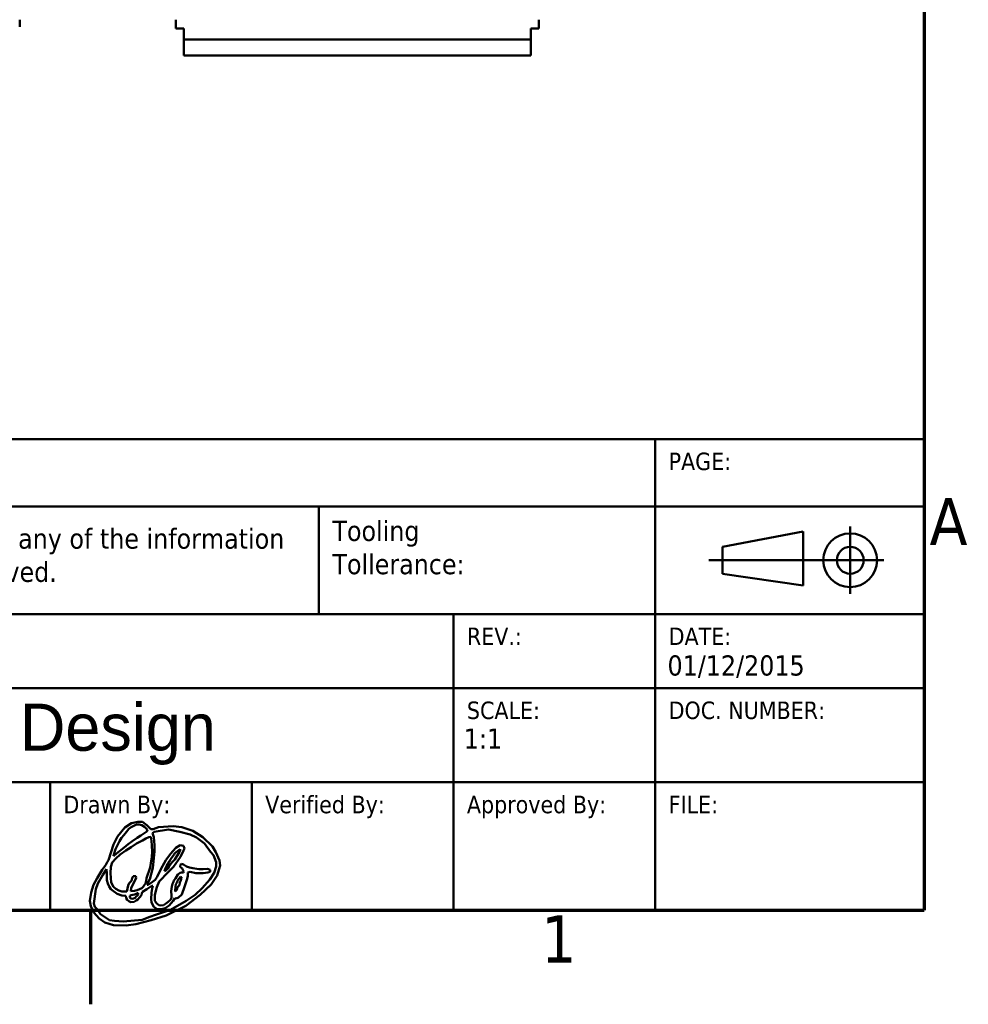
# Model space of a CAD drawing. Header units: millimetres. Extents: x -8 to 1688, y -8 to 1196.
# Tile 9 of 12: x 1379 to 1661, y 4 to 297. Entities that reach past the tile are written whole.
import ezdxf
from ezdxf.enums import TextEntityAlignment as Align

# ---------------------------------------------------------------- set-up
doc = ezdxf.new("R2010")
doc.units = ezdxf.units.MM
doc.header["$LTSCALE"] = 4
for name, color, linetype, lineweight in [('Bordo (ISO)', 7, 'Continuous', 70), ('Simbolo (ISO)', 7, 'Continuous', 25), ('Titolo (ISO)', 7, 'Continuous', 50), ('Visibile (ISO)', 7, 'Continuous', 50)]:
    doc.layers.add(name, color=color, linetype=linetype, lineweight=lineweight)
doc.styles.add('Stile testo106', font='tahoma.ttf')
doc.styles.add('Stile testo39', font='tahoma.ttf')
doc.styles.add('Stile testo96', font='txt')
doc.styles.add('Stile testo97', font='txt')
doc.styles.add('Testo nota (ISO)', font='tahoma.ttf')

# ---------------------------------------------------------------- blocks, each defined once
blk = doc.blocks.new('Bordi adel')
at = {"layer": 'Bordo (ISO)'}
for p, q in [((412, 289), (412, 8)), ((8, 8), (412, 8)), ((350, 8), (350, 1))]:
    blk.add_line(p, q, dxfattribs=at)
at = {"layer": 'Simbolo (ISO)', "char_height": 3.5, "style": 'Testo nota (ISO)'}
for s, insert, attachment_point in [('A', (412.4, 36.875), 4), ('1', (384.833, 7.6), 2)]:
    blk.add_mtext(s, dxfattribs=dict(at, insert=insert, attachment_point=attachment_point))
blk = doc.blocks.new('Cartigli ADEL system')
at = {"layer": 'Titolo (ISO)'}
for p, q in [((102.567, 128.891), (222.567, 128.891)), ((102.567, 128.891), (202.567, 128.891)), ((202.567, 128.891), (222.567, 128.891)), ((202.567, 123.891), (202.567, 128.891)), ((202.567, 128.891), (202.567, 123.891)), ((222.567, 128.891), (222.567, 93.891)), ((222.567, 128.891), (222.567, 123.891)), ((202.567, 123.891), (102.567, 123.891)), ((102.567, 123.891), (177.567, 123.891)), ((202.567, 123.891), (177.567, 123.891)), ((177.567, 123.891), (177.567, 115.891)), ((177.567, 123.891), (177.567, 115.891)), ((222.567, 123.891), (202.567, 123.891)), ((202.567, 123.891), (222.567, 123.891)), ((202.567, 115.891), (202.567, 123.891)), ((202.567, 115.891), (202.567, 123.891)), ((222.567, 123.891), (222.567, 115.891)), ((217.067, 122.391), (217.067, 117.391)), ((207.567, 120.891), (213.567, 122.017)), ((213.567, 122.017), (213.567, 118.017)), ((207.567, 118.891), (207.567, 120.891)), ((206.567, 119.891), (214.567, 119.891)), ((214.567, 119.891), (219.567, 119.891)), ((213.567, 118.017), (207.567, 118.891)), ((177.567, 115.891), (102.567, 115.891)), ((102.567, 115.891), (187.567, 115.891)), ((177.567, 115.891), (202.567, 115.891)), ((202.567, 115.891), (187.567, 115.891)), ((187.567, 115.891), (187.567, 110.391)), ((187.567, 115.891), (187.567, 110.391)), ((222.567, 115.891), (202.567, 115.891)), ((202.567, 115.891), (222.567, 115.891)), ((202.567, 110.391), (202.567, 115.891)), ((202.567, 110.391), (202.567, 115.891)), ((222.567, 115.891), (222.567, 110.391)), ((187.567, 110.391), (102.567, 110.391)), ((102.567, 110.391), (187.567, 110.391)), ((202.567, 110.391), (187.567, 110.391)), ((187.567, 110.391), (187.567, 103.391)), ((187.567, 110.391), (202.567, 110.391)), ((187.567, 110.391), (187.567, 103.391)), ((202.567, 110.391), (222.567, 110.391)), ((202.567, 103.391), (202.567, 110.391)), ((222.567, 110.391), (202.567, 110.391)), ((202.567, 103.391), (202.567, 110.391)), ((222.567, 110.391), (222.567, 103.391)), ((187.567, 103.391), (102.567, 103.391)), ((172.567, 103.391), (157.567, 103.391)), ((157.567, 103.391), (157.567, 93.891)), ((187.567, 103.391), (172.567, 103.391)), ((172.567, 103.391), (172.567, 93.891)), ((172.567, 93.891), (172.567, 103.391)), ((202.567, 103.391), (187.567, 103.391)), ((187.567, 103.391), (187.567, 93.891)), ((187.567, 93.891), (187.567, 103.391)), ((187.567, 103.391), (202.567, 103.391)), ((222.567, 103.391), (202.567, 103.391)), ((202.567, 103.391), (222.567, 103.391)), ((202.567, 93.891), (202.567, 103.391)), ((202.567, 93.891), (202.567, 103.391)), ((222.567, 103.391), (222.567, 93.891)), ((222.567, 93.891), (102.567, 93.891)), ((157.567, 93.891), (172.567, 93.891)), ((172.567, 93.891), (187.567, 93.891)), ((187.567, 93.891), (202.567, 93.891)), ((222.567, 93.891), (202.567, 93.891))]:
    blk.add_line(p, q, dxfattribs=at)
for radius in [2, 1]:
    blk.add_circle((217.067, 119.891), radius, dxfattribs=at)
at = {"layer": 'Titolo (ISO)', "char_height": 1.3, "attachment_point": 1, "style": 'Testo nota (ISO)'}
for s, insert in [('\\fTahoma|b0|i0;\\H1.3000;PAGE:', (203.567, 127.891)), ('\\fTahoma|b0|i0;\\H1.3000;REV.:', (188.567, 114.891)), ('\\fTahoma|b0|i0;\\H1.3000;DATE:', (203.567, 114.891)), ('\\fTahoma|b0|i0;\\H1.3000;SCALE:', (188.567, 109.391)), ('\\fTahoma|b0|i0;\\H1.3000;DOC. NUMBER:', (203.567, 109.391)), ('\\fTahoma|b0|i0;\\H1.3000;Verified By:', (173.567, 102.391)), ('\\fTahoma|b0|i0;\\H1.3000;Approved By:', (188.567, 102.391)), ('\\fTahoma|b0|i0;\\H1.3000;Drawn By:', (158.567, 102.391)), ('\\fTahoma|b0|i0;\\H1.3000;FILE:', (203.567, 102.391))]:
    blk.add_mtext(s, dxfattribs=dict(at, insert=insert))
at = {"layer": 'Titolo (ISO)', "char_height": 1.5, "attachment_point": 1, "line_spacing_factor": 0.987884, "style": 'Testo nota (ISO)'}
for s, insert, width in [('\\fTahoma|b0|i0;\\H1.5000;Tooling\\PTollerance:', (178.567, 122.824), 20.2373), ('\\fTahoma|b0|i0;\\H1.5000;Any disclosure, use or duplication of this document or of any of the information contained herein is expressly prohibited. All rights reserved.', (104.567, 122.253), 72.265)]:
    blk.add_mtext(s, dxfattribs=dict(at, insert=insert, width=width))
at = {"layer": 'Titolo (ISO)'}
for tag, height, style, p in [('Materiale', 2.5, 'Stile testo39', (124.567, 127.891)), ('Pagina', 1.5, 'Stile testo106', (209.567, 127.891)), ('Tolleranza', 1.5, 'Stile testo106', (190.067, 120.891)), ('Revisione', 1.5, 'Stile testo106', (188.567, 112.891)), ('N._Documento', 1.5, 'Stile testo106', (203.567, 107.391)), ('Disegnatore', 1.5, 'Stile testo106', (158.567, 99.891)), ('Verifica', 1.5, 'Stile testo106', (173.567, 99.891)), ('Approvazione', 1.5, 'Stile testo106', (188.567, 99.891)), ('File', 1.5, 'Stile testo106', (203.567, 99.891))]:
    blk.add_attdef(tag, text='', height=height, dxfattribs=dict(at, style=style)).set_placement(p, align=Align.TOP_LEFT)
for tag, p, height, style in [('Descrizione_001', (117.455, 112.342), 2.5, 'Stile testo96'), ('Data_001', (203.484, 111.324), 1.5, 'Stile testo106'), ('Titolo_001', (112.41, 105.734), 3.5, 'Stile testo97'), ('Scala_001', (188.339, 105.886), 1.5, 'Stile testo106')]:
    blk.add_attdef(tag, p, '', height=height, dxfattribs=dict(at, style=style))

msp = doc.modelspace()

# ---------------------------------------------------------------- linework, layer by layer
at = {"layer": 'Visibile (ISO)'}
for p, q in [((1378.977, 296.685), (1378.977, 294.56)), ((1425.402, 294.03), (1425.402, 296.685)), ((1533.402, 294.03), (1533.402, 296.685)), ((1425.402, 294.03), (1427.802, 294.03)), ((1427.802, 290.83), (1427.802, 294.03)), ((1533.402, 294.03), (1531.002, 294.03)), ((1531.002, 290.83), (1531.002, 294.03)), ((1531.002, 290.83), (1427.802, 290.83)), ((1427.802, 286.03), (1427.802, 290.83)), ((1531.002, 286.03), (1531.002, 290.83)), ((1531.002, 286.03), (1427.802, 286.03)), ((1408.024, 53.844), (1410.271, 56.572)), ((1410.271, 56.572), (1412.27, 57.847)), ((1410.795, 55.28), (1411.403, 56.12)), ((1411.403, 56.12), (1412.104, 56.65)), ((1412.104, 56.65), (1413.131, 57.148)), ((1412.27, 57.847), (1414.099, 58.272)), ((1413.131, 57.148), (1413.765, 57.413)), ((1413.765, 57.413), (1414.475, 57.4)), ((1414.099, 58.272), (1415.503, 58.272)), ((1414.475, 57.4), (1415.352, 57.266)), ((1415.352, 57.266), (1416.058, 56.789)), ((1415.503, 58.272), (1416.842, 57.21)), ((1416.058, 56.789), (1416.687, 56.135)), ((1416.687, 56.135), (1417, 55.817)), ((1417, 55.817), (1416.841, 55.375)), ((1416.842, 57.21), (1418.012, 56.041)), ((1418.012, 56.041), (1418.714, 56.041)), ((1418.714, 56.041), (1420.309, 56.679)), ((1419.004, 55.24), (1423.247, 55.931)), ((1420.309, 56.679), (1424.629, 56.988)), ((1423.247, 55.931), (1426.568, 55.313)), ((1424.629, 56.988), (1427.166, 56.623)), ((1427.166, 56.623), (1430.499, 55.549)), ((1406.859, 51.531), (1408.024, 53.844)), ((1408.646, 52.463), (1409.284, 53.474)), ((1409.284, 53.474), (1409.939, 54.315)), ((1409.939, 54.315), (1410.795, 55.28)), ((1413.886, 53.478), (1412.37, 52.358)), ((1413.771, 51.775), (1415.527, 52.704)), ((1415.007, 54.224), (1413.886, 53.478)), ((1416.841, 55.375), (1415.007, 54.224)), ((1415.527, 52.704), (1416.491, 53.306)), ((1416.491, 53.306), (1417.438, 53.685)), ((1417.438, 53.685), (1417.954, 53.753)), ((1417.954, 53.753), (1418.176, 52.569)), ((1418.494, 54.916), (1419.004, 55.24)), ((1418.842, 53.713), (1418.494, 54.916)), ((1419.073, 51.284), (1418.842, 53.713)), ((1426.568, 55.313), (1429.707, 54.479)), ((1429.707, 54.479), (1431.544, 53.578)), ((1430.499, 55.549), (1433.495, 53.698)), ((1431.544, 53.578), (1433.919, 51.793)), ((1433.495, 53.698), (1436.366, 50.938)), ((1405.392, 46.867), (1406.859, 51.531)), ((1406.964, 48.541), (1407.473, 50.092)), ((1407.473, 50.092), (1408.646, 52.463)), ((1410.052, 50.575), (1407.821, 48.866)), ((1411.205, 51.589), (1410.052, 50.575)), ((1410.587, 49.711), (1412.171, 50.743)), ((1412.37, 52.358), (1411.205, 51.589)), ((1412.171, 50.743), (1413.771, 51.775)), ((1418.176, 52.569), (1418.332, 51.158)), ((1418.332, 51.158), (1418.378, 49.313)), ((1419.073, 49.41), (1419.073, 51.284)), ((1425.448, 50.518), (1423.846, 48.757)), ((1426.685, 51.273), (1425.448, 50.518)), ((1425.914, 49.481), (1426.268, 49.776)), ((1426.268, 49.776), (1426.759, 50.123)), ((1427.697, 51.104), (1426.685, 51.273)), ((1426.759, 50.123), (1426.753, 49.756)), ((1428.034, 50.35), (1427.697, 51.104)), ((1427.719, 49.687), (1428.034, 50.35)), ((1433.919, 51.793), (1435.718, 49.356)), ((1436.366, 50.938), (1437.308, 49.222)), ((1405.048, 46.205), (1405.392, 46.867)), ((1406.458, 46.104), (1407.626, 47.303)), ((1407.821, 48.866), (1406.921, 48.01)), ((1406.921, 48.01), (1406.964, 48.541)), ((1407.626, 47.303), (1408.866, 48.541)), ((1408.866, 48.541), (1410.587, 49.711)), ((1418.268, 47.827), (1417.949, 45.978)), ((1418.378, 49.313), (1418.268, 47.827)), ((1418.557, 44.524), (1419.073, 49.41)), ((1422.426, 46.858), (1421.007, 44.203)), ((1423.846, 48.757), (1422.426, 46.858)), ((1423.482, 46.398), (1423.838, 47.037)), ((1423.838, 47.037), (1424.255, 47.683)), ((1424.255, 47.683), (1424.931, 48.558)), ((1425.093, 47.011), (1424.38, 46.291)), ((1424.699, 44.856), (1426.808, 47.843)), ((1424.931, 48.558), (1425.003, 48.846)), ((1425.003, 48.846), (1425.475, 49.232)), ((1426.525, 49.358), (1425.093, 47.011)), ((1425.475, 49.232), (1425.914, 49.481)), ((1426.753, 49.756), (1426.525, 49.358)), ((1426.808, 47.843), (1427.719, 49.687)), ((1435.718, 49.356), (1436.665, 48.362)), ((1436.665, 48.362), (1437.416, 46.264)), ((1437.308, 49.222), (1438.402, 46.712)), ((1401.984, 41.535), (1403.473, 43.994)), ((1403.473, 43.994), (1404.605, 45.487)), ((1403.71, 42.465), (1404.753, 44.182)), ((1404.605, 45.487), (1405.048, 46.205)), ((1404.753, 44.182), (1404.858, 42.993)), ((1405.997, 42.997), (1406.094, 44.89)), ((1406.094, 44.89), (1406.458, 46.104)), ((1417.805, 44.701), (1416.716, 41.45)), ((1417.665, 41.172), (1418.557, 44.524)), ((1417.949, 45.978), (1417.805, 44.701)), ((1421.007, 44.203), (1419.862, 41.847)), ((1422.02, 43.572), (1422.246, 44.196)), ((1422.246, 44.196), (1422.672, 45.097)), ((1423.02, 44.406), (1422.411, 43.82)), ((1422.672, 45.097), (1423.482, 46.398)), ((1423.373, 44.886), (1423.02, 44.406)), ((1423.182, 43.318), (1424.699, 44.856)), ((1423.748, 45.472), (1423.373, 44.886)), ((1424.38, 46.291), (1423.748, 45.472)), ((1426.784, 45.565), (1426.732, 44.85)), ((1426.732, 44.85), (1427.308, 44.354)), ((1427.146, 45.786), (1426.784, 45.565)), ((1427.695, 45.576), (1427.146, 45.786)), ((1427.308, 44.354), (1427.63, 43.808)), ((1428.582, 45.005), (1427.695, 45.576)), ((1429.516, 44.655), (1428.582, 45.005)), ((1430.434, 44.488), (1429.516, 44.655)), ((1432.227, 44.219), (1430.434, 44.488)), ((1433.512, 44.219), (1432.227, 44.219)), ((1434.797, 44.249), (1433.512, 44.219)), ((1435.633, 43.95), (1434.797, 44.249)), ((1435.626, 43.419), (1435.633, 43.95)), ((1437.399, 44.989), (1436.795, 43.128)), ((1437.416, 46.264), (1437.399, 44.989)), ((1438.61, 45.221), (1437.753, 42.304)), ((1438.402, 46.712), (1438.61, 45.221)), ((1400.901, 39.56), (1401.984, 41.535)), ((1402.236, 39.883), (1403.71, 42.465)), ((1404.858, 42.993), (1404.858, 40.909)), ((1406.143, 40.255), (1405.997, 42.997)), ((1412.462, 41.534), (1412.192, 40.683)), ((1412.766, 42.097), (1412.462, 41.534)), ((1413.569, 42.131), (1412.766, 42.097)), ((1413.184, 40.7), (1413.614, 41.584)), ((1413.614, 41.584), (1413.569, 42.131)), ((1416.716, 41.45), (1416.555, 40.557)), ((1417.206, 40.337), (1417.665, 41.172)), ((1419.289, 41.023), (1418.099, 40.131)), ((1419.862, 41.847), (1419.289, 41.023)), ((1420.45, 40.548), (1423.182, 43.318)), ((1422.411, 43.82), (1422.02, 43.572)), ((1425.306, 41.427), (1424.865, 40.76)), ((1425.984, 42.63), (1425.306, 41.427)), ((1425.884, 40.731), (1426.357, 41.298)), ((1426.665, 43.072), (1425.984, 42.63)), ((1426.357, 41.298), (1426.782, 41.862)), ((1427.143, 43.164), (1426.665, 43.072)), ((1426.782, 41.862), (1427.067, 41.789)), ((1427.028, 41.153), (1426.894, 40.76)), ((1427.067, 41.789), (1427.028, 41.153)), ((1427.654, 43.146), (1427.143, 43.164)), ((1427.63, 43.808), (1427.812, 43.463)), ((1427.812, 43.463), (1427.654, 43.146)), ((1428.002, 38.877), (1428.714, 41.044)), ((1428.714, 41.044), (1429.034, 42.052)), ((1428.966, 43.22), (1429.67, 43.413)), ((1429.034, 42.052), (1428.966, 43.22)), ((1429.67, 43.413), (1431.411, 43.005)), ((1431.411, 43.005), (1433.584, 42.982)), ((1435.503, 41.083), (1433.278, 38.551)), ((1433.584, 42.982), (1434.962, 43.192)), ((1434.962, 43.192), (1435.626, 43.419)), ((1436.795, 43.128), (1435.503, 41.083)), ((1437.753, 42.304), (1435.889, 39.634)), ((1400.207, 37.241), (1400.901, 39.56)), ((1401.069, 33.975), (1401.593, 38.255)), ((1401.593, 38.255), (1402.236, 39.883)), ((1404.858, 40.909), (1405.231, 39.9)), ((1405.231, 39.9), (1405.636, 39.025)), ((1405.636, 39.025), (1406.126, 38.243)), ((1406.126, 38.243), (1406.88, 37.669)), ((1406.92, 38.969), (1406.143, 40.255)), ((1407.577, 38.338), (1406.92, 38.969)), ((1408.423, 37.857), (1407.577, 38.338)), ((1411.003, 38.447), (1410.816, 37.547)), ((1411.26, 39.269), (1411.003, 38.447)), ((1411.575, 40.034), (1411.26, 39.269)), ((1412.192, 40.683), (1411.575, 40.034)), ((1412.022, 37.644), (1412.127, 38.552)), ((1412.127, 38.552), (1412.746, 39.86)), ((1412.746, 39.86), (1413.184, 40.7)), ((1414.651, 38.243), (1413.9, 37.957)), ((1415.303, 38.484), (1414.651, 38.243)), ((1415.706, 38.931), (1415.303, 38.484)), ((1415.556, 37.47), (1416.808, 38.193)), ((1416.063, 39.503), (1415.706, 38.931)), ((1416.403, 39.931), (1416.063, 39.503)), ((1416.555, 40.557), (1416.403, 39.931)), ((1416.808, 38.193), (1418.289, 39.228)), ((1416.885, 39.49), (1417.206, 40.337)), ((1417.229, 39.49), (1416.885, 39.49)), ((1418.099, 40.131), (1417.229, 39.49)), ((1418.433, 38.416), (1418.178, 37.143)), ((1418.289, 39.228), (1418.624, 39.228)), ((1418.624, 39.228), (1418.433, 38.416)), ((1419.167, 36.537), (1419.727, 38.819)), ((1419.727, 38.819), (1420.45, 40.548)), ((1424.187, 39.061), (1423.993, 37.588)), ((1424.467, 39.814), (1424.187, 39.061)), ((1424.714, 40.394), (1424.467, 39.814)), ((1424.865, 40.76), (1424.714, 40.394)), ((1425.19, 37.911), (1425.349, 38.967)), ((1425.716, 38.076), (1425.237, 37.526)), ((1425.349, 38.967), (1425.472, 39.701)), ((1425.472, 39.701), (1425.773, 40.297)), ((1425.928, 38.782), (1425.716, 38.076)), ((1425.773, 40.297), (1425.884, 40.731)), ((1426.478, 39.465), (1425.928, 38.782)), ((1426.572, 40.227), (1426.478, 39.465)), ((1426.894, 40.76), (1426.572, 40.227)), ((1427.223, 36.653), (1428.002, 38.877)), ((1433.278, 38.551), (1431.174, 36.55)), ((1435.889, 39.634), (1432.683, 36.526)), ((1399.823, 34.739), (1400.207, 37.241)), ((1406.88, 37.669), (1407.99, 36.806)), ((1407.99, 36.806), (1409.33, 36.393)), ((1409.33, 37.521), (1408.423, 37.857)), ((1410.816, 37.547), (1409.33, 37.521)), ((1409.33, 36.393), (1410.531, 36.258)), ((1410.531, 36.258), (1410.686, 35.53)), ((1410.686, 35.53), (1410.902, 35.044)), ((1411.706, 36.288), (1412.159, 36.441)), ((1411.764, 35.701), (1411.706, 36.288)), ((1411.949, 35.529), (1411.764, 35.701)), ((1412.332, 35.344), (1411.949, 35.529)), ((1413.104, 37.76), (1412.022, 37.644)), ((1412.159, 36.441), (1413.092, 36.658)), ((1412.862, 35.439), (1412.332, 35.344)), ((1413.36, 35.695), (1412.862, 35.439)), ((1413.092, 36.658), (1413.634, 36.837)), ((1413.9, 37.957), (1413.104, 37.76)), ((1413.609, 36.02), (1413.36, 35.695)), ((1413.589, 34.815), (1414.08, 35.154)), ((1413.986, 36.384), (1413.609, 36.02)), ((1413.634, 36.837), (1414.011, 37.028)), ((1414.184, 36.69), (1413.986, 36.384)), ((1414.011, 37.028), (1414.254, 37.028)), ((1414.08, 35.154), (1414.645, 35.7)), ((1414.254, 37.028), (1414.184, 36.69)), ((1414.645, 35.7), (1415.2, 36.446)), ((1415.2, 36.446), (1415.304, 37.054)), ((1415.304, 37.054), (1415.556, 37.47)), ((1418.178, 37.143), (1418.05, 35.248)), ((1418.05, 35.248), (1418.146, 34.262)), ((1419.209, 34.791), (1419.167, 36.537)), ((1424.112, 35.638), (1423.852, 35.058)), ((1423.993, 37.588), (1424.165, 36.324)), ((1424.165, 36.324), (1424.112, 35.638)), ((1424.66, 34.803), (1425.157, 35.547)), ((1425.157, 35.547), (1425.564, 35.48)), ((1425.237, 37.526), (1425.19, 37.911)), ((1425.564, 35.48), (1426.196, 35.773)), ((1426.196, 35.773), (1427.223, 36.653)), ((1432.683, 36.526), (1428.353, 33.225)), ((1431.174, 36.55), (1428.506, 34.782)), ((1400.162, 33.197), (1399.823, 34.739)), ((1400.987, 31.265), (1400.162, 33.197)), ((1401.376, 33.022), (1401.069, 33.975)), ((1401.924, 32.375), (1401.376, 33.022)), ((1403.041, 30.822), (1401.924, 32.375)), ((1410.902, 35.044), (1411.415, 34.7)), ((1411.415, 34.7), (1412.077, 34.397)), ((1412.077, 34.397), (1413.015, 34.451)), ((1413.015, 34.451), (1413.589, 34.815)), ((1418.146, 34.262), (1418.847, 33.004)), ((1418.847, 33.004), (1419.85, 32.319)), ((1419.63, 34.038), (1419.209, 34.791)), ((1420.317, 33.507), (1419.63, 34.038)), ((1419.85, 32.319), (1421.252, 32.288)), ((1420.954, 33.412), (1420.317, 33.507)), ((1421.739, 33.457), (1420.954, 33.412)), ((1421.252, 32.288), (1422.288, 32.558)), ((1422.38, 33.892), (1421.739, 33.457)), ((1422.288, 32.558), (1423.411, 33.418)), ((1423.12, 34.494), (1422.38, 33.892)), ((1428.353, 33.225), (1422.581, 30.436)), ((1423.852, 35.058), (1423.12, 34.494)), ((1423.411, 33.418), (1424.66, 34.803)), ((1428.506, 34.782), (1423.851, 32.091)), ((1402.611, 29.488), (1400.987, 31.265)), ((1404.338, 28.354), (1402.611, 29.488)), ((1404.497, 29.786), (1403.041, 30.822)), ((1405.689, 29.058), (1404.497, 29.786)), ((1417.736, 29.962), (1415.439, 29.136)), ((1419.391, 30.624), (1417.736, 29.962)), ((1422.581, 30.436), (1418.127, 29.041)), ((1423.851, 32.091), (1419.391, 30.624)), ((1406.916, 27.53), (1404.338, 28.354)), ((1407.167, 28.771), (1405.689, 29.058)), ((1410.625, 27.451), (1406.916, 27.53)), ((1409.727, 28.595), (1407.167, 28.771)), ((1415.439, 29.136), (1409.727, 28.595)), ((1413.512, 27.86), (1410.625, 27.451)), ((1418.127, 29.041), (1413.512, 27.86))]:
    msp.add_line(p, q, dxfattribs=at)

# ---------------------------------------------------------------- block references
at = {"xscale": 4, "yscale": 4, "zscale": 4}
msp.add_blockref('Bordi adel', (0, 0), dxfattribs=at)
ref = msp.add_blockref('Cartigli ADEL system', (757.731, -343.565), dxfattribs=dict(xscale=4, yscale=4, zscale=4))
ref.add_attrib('Titolo_001', 'Complete Assembly Design', (1207.37, 79.37), dxfattribs={"layer": 'Titolo (ISO)', "height": 14, "style": 'Stile testo97'})
ref.add_attrib('Data_001', '01/12/2015', (1571.666, 101.73), dxfattribs={"layer": 'Titolo (ISO)', "height": 6, "style": 'Stile testo106'})
ref.add_attrib('Scala_001', '1:1', (1511.089, 79.98), dxfattribs={"layer": 'Titolo (ISO)', "height": 6, "style": 'Stile testo106'})

doc.saveas('drawing.dxf')
